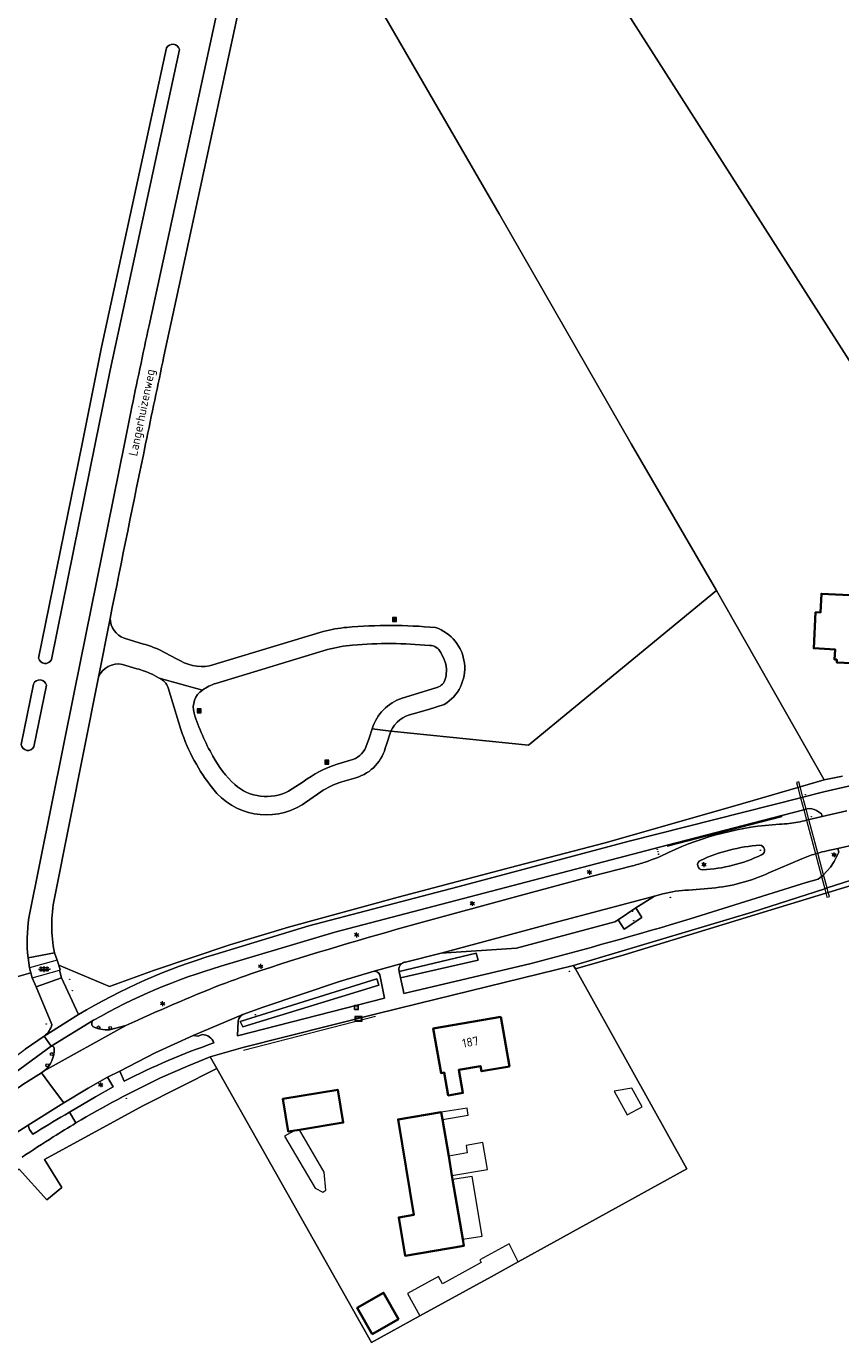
# Model space of a CAD drawing. Header units: metres. Extents: x 140853 to 145288, y 474558 to 480269.
# Tile 171 of 256: x 142611 to 142777, y 478066 to 478335. Entities that reach past the tile are written whole.
import ezdxf
from ezdxf.enums import TextEntityAlignment as Align

# ---------------------------------------------------------------- set-up
doc = ezdxf.new("R2010")
doc.units = ezdxf.units.M
doc.header["$MEASUREMENT"] = 0
for name, color, linetype, lineweight in [('B-WE-FV-FAUNAPASSAGE-G', 80, 'Continuous', 18), ('B-WE-FV-GELEIDING_WILDROOSTER-G', 80, 'Continuous', 18), ('B-WE-FV-GELEIDING_WILDROOSTER-S', 80, 'Continuous', 18), ('B-WE-GR-BOS_LOOF-G', 40, 'Continuous', 13), ('B-WE-GR-GRAS-G', 60, 'Continuous', 13), ('B-WE-GR-GRAS_KRUIDENRIJK-G', 80, 'Continuous', 18), ('B-WE-GR-HEIDE-G', 200, 'Continuous', 13), ('B-WE-IE-MEUBILAIR_WEGMEUBILAIR-S', 7, 'Continuous', 18), ('B-WE-IE-TERREINAFSCHEIDING_KUNSTMATIG_HEKWERK-G', 20, 'IE-TERREINAFSCHEIDING-KUNSTMATIG', 18), ('B-WE-KL-ET_LS_OV_LICHTMAST-S', 190, 'Continuous', 18), ('B-WE-OG-BEBOUWING-G', 7, 'Continuous', 35), ('B-WE-OG-BEBOUWING_BIJGEBOUW-G', 7, 'Continuous', 18), ('B-WE-OG-BEBOUWING_HUISNUMMER-T18', 10, 'Continuous', 18), ('B-WE-OG-BEBOUWING_STRAATNAAM-T18', 10, 'Continuous', 18), ('B-WE-OG-TERREIN_ERF-G', 7, 'Continuous', 18), ('B-WE-OG-WATER_GREPPEL-G', 160, 'Continuous', 18), ('B-WE-RI-GWA_RIOOLPUT-S', 30, 'Continuous', 18), ('B-WE-RI-TERREINKAST-S', 7, 'Continuous', 18), ('B-WE-VH-VERHARDING_ASFALT-G', 252, 'Continuous', 18), ('B-WE-VH-VERHARDING_BETONSTRAATSTEEN-G', 252, 'Continuous', 18), ('B-WE-VH-VERHARDING_TEGEL-G', 252, 'Continuous', 18), ('B-WE-VW-AFSLUITPAAL-S', 7, 'Continuous', 18), ('X-XX-XX-ALGEMEEN-S', 7, 'Continuous', 18)]:
    doc.layers.add(name, color=color, linetype=linetype, lineweight=lineweight)
doc.styles.add('NLCS-ISO', font='txt')
doc.linetypes.add('IE-TERREINAFSCHEIDING-KUNSTMATIG', pattern='A,4,[82,NLCS.shx,S=0.75,R=90,X=0,Y=0],4,-2', length=10)

# ---------------------------------------------------------------- blocks, each defined once
blk = doc.blocks.new('SIE-WEG_AFVALBAK-SO')
at = {"linetype": 'ByBlock', "lineweight": 18}
h = blk.add_hatch(color=0, dxfattribs=at)
h.dxf.hatch_style = 1
h.paths.add_polyline_path([(-1.5, -1.5), (1.5, -1.5), (1.5, 1.5), (-1.5, 1.5)])
at = {"color": 0, "linetype": 'ByBlock', "lineweight": 18}
for points in [[(-2, -2), (2, -2), (2, 2), (-2, 2)], [(-1.5, -1.5), (1.5, -1.5), (1.5, 1.5), (-1.5, 1.5)]]:
    blk.add_lwpolyline(points, close=True, dxfattribs=at)
blk = doc.blocks.new('SIE-WEG_AFVALBAK_TYPE_01')
for radius in [0.25, 0.156]:
    blk.add_circle((0, 0), radius)
blk = doc.blocks.new('SRI-TERREINKAST-SO')
at = {"ltscale": 0.1}
h = blk.add_hatch(color=256, dxfattribs=at)
h.paths.add_polyline_path([(3.9, 2.1), (-3.4, 2.1), (-3.4, -2.4), (3.9, -2.4)])
h.paths.add_polyline_path([(3.4, 1.6), (-2.9, 1.6), (-2.9, -1.9), (3.4, -1.9)], flags=16)
at = {"flags": 128}
for points in [[(3.9, 2.1), (-3.4, 2.1), (-3.4, -2.4), (3.9, -2.4)], [(3.4, 1.6), (-2.9, 1.6), (-2.9, -1.9), (3.4, -1.9)]]:
    blk.add_lwpolyline(points, close=True, dxfattribs=at)
at = {"style": 'NLCS-ISO'}
blk.add_text('RI', height=1.8, dxfattribs=at).set_placement((-0.9, -1))
blk = doc.blocks.new('B-SIE-WEG_LICHTMAST-SO')
at = {"ltscale": 0.1}
for p, q in [((-1.1, 0.6), (-2.2, 1.3)), ((0, 1.3), (0, 2.5)), ((1.1, 0.6), (2.2, 1.3)), ((-1.1, -0.6), (-2.2, -1.3)), ((0, -1.3), (0, -2.5)), ((1.1, -0.6), (2.2, -1.3))]:
    blk.add_line(p, q, dxfattribs=at)
at = {"flags": 128}
for points in [[(-1.2, 0.5), (1.2, 0.5)], [(-1.2, -0.5), (1.2, -0.5)]]:
    blk.add_lwpolyline(points, dxfattribs=at)
at = {"ltscale": 0.1}
blk.add_circle((0, 0), 1.27, dxfattribs=at)
at = {"style": 'NLCS-ISO'}
blk.add_attdef('TYPE', text='', height=1.8, dxfattribs=at).set_placement((0, 2.5), align=Align.BOTTOM_CENTER)
blk = doc.blocks.new('SVW-AFSLUITPAAL-SO')
at = {"lineweight": 18}
blk.add_circle((0, 0), 1.5, dxfattribs=at)
at = {"lineweight": 18, "style": 'NLCS-ISO'}
blk.add_text('af', height=1.8, dxfattribs=at).set_placement((0, 0), align=Align.MIDDLE_CENTER)
blk = doc.blocks.new('SRI-PUT_INSPECTIE-SO')
at = {"lineweight": -3, "flags": 128}
blk.add_lwpolyline([(-2, -2), (2, -2), (2, 2), (-2, 2)], close=True, dxfattribs=at)
at = {"lineweight": -3, "ltscale": 1.5}
blk.add_circle((0, 0), 2, dxfattribs=at)
at = {"ltscale": 0.1, "style": 'NLCS-ISO'}
blk.add_text('I', height=2.5, dxfattribs=at).set_placement((0, 0), align=Align.MIDDLE_CENTER)
blk = doc.blocks.new('SVH-ROOSTER-SO')
for p, q in [((-4.9, 1.5), (4.8, 1.5)), ((-3, 0), (-3, 2.5)), ((0, 0), (0, 2.9)), ((3, 0), (3, 2.5)), ((-5.6, 0), (5.7, 0)), ((-4.8, -1.5), (4.8, -1.5)), ((-3, -2.5), (-3, 0)), ((0, -3), (0, 0)), ((3, -2.5), (3, 0))]:
    blk.add_line(p, q)
blk.add_point((5.7, 0))
at = {"style": 'NLCS-ISO'}
blk.add_attdef('KLEUR', text='', height=1.8, dxfattribs=at).set_placement((7.3, 0), align=Align.MIDDLE_LEFT)

msp = doc.modelspace()

# ---------------------------------------------------------------- linework, layer by layer
at = {"layer": 'B-WE-FV-FAUNAPASSAGE-G', "ltscale": 0.2, "flags": 128}
msp.add_lwpolyline([(142768.67, 478180.198), (142768.4, 478181.216), (142767.916, 478181.088), (142768.189, 478180.059), (142768.75, 478177.948), (142769.39, 478175.537), (142769.957, 478173.403), (142771.778, 478166.544), (142773.003, 478161.929), (142773.657, 478159.465), (142773.893, 478158.577), (142774.119, 478157.724), (142774.603, 478157.852), (142774.371, 478158.723), (142774.133, 478159.62), (142773.428, 478162.277), (142772.257, 478166.686), (142770.442, 478173.525), (142769.874, 478175.663), (142769.235, 478178.07), (142768.67, 478180.198)], close=True, dxfattribs=at)
at = {"layer": 'B-WE-FV-GELEIDING_WILDROOSTER-G', "ltscale": 0.2, "flags": 128}
for points in [[(142617.516, 478144.936), (142611.853, 478143.343)], [(142611.853, 478143.343), (142612.151, 478142.311)], [(142617.82, 478143.884), (142617.516, 478144.936)], [(142617.952, 478142.883), (142618.097, 478142.923), (142617.82, 478143.884)], [(142612.151, 478142.311), (142612.429, 478141.35)], [(142612.429, 478141.35), (142617.952, 478142.883)]]:
    msp.add_lwpolyline(points, dxfattribs=at)
at = {"layer": 'B-WE-GR-BOS_LOOF-G', "ltscale": 0.2, "flags": 128}
msp.add_lwpolyline([(142732.683, 478338.989), (142789.488, 478250)], dxfattribs=at)
msp.add_lwpolyline([(142633.693, 478204.219), (142630.781, 478205.111), (142630.781, 478205.111, 0.3495608), (142625.897, 478202.532), (142625.897, 478202.532), (142616.957, 478157.561), (142616.957, 478157.561, 0.1032502), (142616.973, 478146.423), (142616.973, 478146.423), (142617.516, 478144.936), (142617.82, 478143.884), (142628.164, 478139.55), (142637.097, 478142.793), (142652.599, 478148.071), (142664.578, 478151.603), (142686.848, 478157.729), (142711.029, 478164.143), (142729.014, 478168.823), (142755.364, 478176.344), (142768.189, 478180.059), (142768.67, 478180.198), (142773.519, 478181.603), (142751.621, 478220.115), (142713.373, 478188.646), (142685.39, 478191.485), (142684.408, 478188.624), (142684.408, 478188.624, -0.2745183), (142678.296, 478182.052), (142678.296, 478182.052), (142675.387, 478181.205), (142675.387, 478181.205, 0.0659928), (142671.141, 478179.181), (142671.141, 478179.181), (142667.316, 478176.532), (142667.316, 478176.532, -0.3847861), (142649.166, 478179.85), (142649.166, 478179.85, -0.0871888), (142642.678, 478191.826), (142642.678, 478191.826), (142640.101, 478200.339), (142640.101, 478200.339, 0.2004203), (142638.254, 478202.329), (142638.254, 478202.329), (142636.801, 478203.094), (142636.801, 478203.094, 0.0536861), (142633.693, 478204.219)], format="xyb", close=True, dxfattribs=at)
at = {"layer": 'B-WE-GR-GRAS-G', "ltscale": 0.2, "flags": 128}
msp.add_lwpolyline([(142858.892, 478044.091), (142794.739, 478153.72), (142789.673, 478163.391), (142774.371, 478158.723), (142773.893, 478158.577), (142762.764, 478155.182), (142732.834, 478146.004), (142722.935, 478143.176), (142745.621, 478102.433), (142711.28, 478083.528), (142705.797, 478080.509), (142691.288, 478072.522), (142681.458, 478067.11), (142650.005, 478122.859), (142634.944, 478115.306), (142614.923, 478104.379), (142618.436, 478098.67), (142615.389, 478096.141), (142609.75, 478102.41)], dxfattribs=at)
at = {"layer": 'B-WE-GR-GRAS_KRUIDENRIJK-G', "ltscale": 0.2, "flags": 128}
for points in [[(142606.913, 478140.859), (142612.151, 478142.311), (142611.853, 478143.343), (142611.588, 478145.381), (142611.588, 478145.381, -0.0658391), (142611.758, 478153.522), (142611.758, 478153.522), (142621.037, 478199.714), (142631.167, 478250), (142632.485, 478256.443), (142632.485, 478256.443, -0.0024894), (142636.215, 478274.094), (142636.215, 478274.094), (142651.459, 478344.639), (142657.032, 478370.146), (142658.656, 478376.989), (142658.656, 478376.989, -0.0088575), (142661.625, 478388.383), (142661.625, 478388.383), (142683.718, 478462.343), (142694.133, 478497.04)], [(142639.728, 478330.536, -0.669192), (142642.394, 478330.262)], [(142616.336, 478206.088, -0.7253149), (142613.733, 478206.39)], [(142612.67, 478201.086, -0.7500156), (142615.302, 478200.868)], [(142612.772, 478188.363, -0.7411571), (142610.176, 478188.789)], [(142777.258, 478182.386), (142773.519, 478181.603), (142768.67, 478180.198), (142768.189, 478180.059), (142755.364, 478176.344), (142729.014, 478168.823), (142711.029, 478164.143), (142686.848, 478157.729), (142664.578, 478151.603), (142652.599, 478148.071), (142637.097, 478142.793), (142628.164, 478139.55), (142617.82, 478143.884), (142618.097, 478142.923), (142617.952, 478142.883), (142618.38, 478141.353), (142618.38, 478141.353), (142621.855, 478133.832), (142621.855, 478133.832, -0.062941), (142649.595, 478146.098), (142649.595, 478146.098), (142668.702, 478151.878), (142698.991, 478159.82), (142733.907, 478169.117), (142768.75, 478177.948), (142769.235, 478178.07), (142773.51, 478179.154), (142786.158, 478182.108)], [(142609.75, 478102.41), (142615.389, 478096.141), (142618.436, 478098.67), (142614.923, 478104.379), (142634.944, 478115.306), (142650.005, 478122.859), (142648.661, 478125.241), (142643.986, 478123.38), (142638.538, 478120.984), (142638.538, 478120.984, 0.0226527), (142621.33, 478111.786), (142621.33, 478111.786, 0.0063008), (142616.708, 478108.961), (142616.708, 478108.961, 0.0051618), (142610.349, 478104.84)]]:
    msp.add_lwpolyline(points, format="xyb", dxfattribs=at)
for points in [[(142613.733, 478206.39), (142622.562, 478250), (142626.543, 478269.661), (142639.728, 478330.536)], [(142642.394, 478330.262), (142628.309, 478264.961), (142625.266, 478250), (142616.336, 478206.088)], [(142610.176, 478188.789), (142612.67, 478201.086)], [(142615.302, 478200.868), (142612.772, 478188.363)]]:
    msp.add_lwpolyline(points, dxfattribs=at)
for points in [[(142667.54, 478181.217, -0.0821301), (142674.441, 478184.814), (142674.441, 478184.814), (142677.174, 478185.625), (142677.174, 478185.625, 0.2345287), (142680.315, 478188.232), (142680.315, 478188.232), (142680.989, 478190.116), (142681.601, 478192.027), (142681.601, 478192.027, -0.2486171), (142687.699, 478198.221), (142687.699, 478198.221), (142694.508, 478200.311), (142694.508, 478200.311, 0.2632956), (142696.368, 478201.877), (142696.368, 478201.877, 0.1661247), (142696.419, 478205.579), (142696.419, 478205.579, 0.046329), (142695.541, 478207.515), (142695.541, 478207.515, 0.3025744), (142693.307, 478208.943), (142693.307, 478208.943, 0.0474792), (142677.616, 478209.024), (142677.616, 478209.024, 0.0446828), (142672.492, 478208.123), (142672.492, 478208.123), (142649.777, 478201.25), (142649.777, 478201.25, 0.0629701), (142647.064, 478199.895), (142647.064, 478199.895, 0.3223053), (142645.355, 478195.183), (142645.355, 478195.183, 0.0515686), (142649.172, 478186.436), (142649.172, 478186.436, 0.0828698), (142653.618, 478180.672), (142653.618, 478180.672, 0.3102458), (142664.548, 478179.305), (142664.548, 478179.305), (142667.54, 478181.217)], [(142769.957, 478173.403), (142770.442, 478173.525), (142771.136, 478173.692), (142773.124, 478174.178), (142772.98, 478174.69), (142771.963, 478175.36), (142771.963, 478175.36, 0.1711593), (142770.099, 478175.721), (142770.099, 478175.721), (142769.874, 478175.663), (142769.39, 478175.537), (142764.95, 478174.386), (142741.571, 478168.333), (142711.55, 478160.458), (142673.964, 478150.592), (142650.789, 478143.688), (142650.789, 478143.688, 0.0576562), (142624.906, 478132.699), (142624.906, 478132.699, 0.4789884), (142624.777, 478131.415), (142624.777, 478131.415, 0.1465624), (142628.119, 478130.767), (142628.119, 478130.767), (142631.505, 478131.618), (142631.505, 478131.618, -0.0128651), (142650.705, 478139.881), (142650.705, 478139.881, -0.0087093), (142658.948, 478142.819), (142658.948, 478142.819, -0.0115372), (142690.333, 478152.239), (142690.333, 478152.239), (142711.463, 478158.036), (142726.097, 478161.937), (142734.537, 478164.128), (142734.537, 478164.128, 0.0203107), (142737.157, 478164.879), (142737.157, 478164.879, 0.0382982), (142741.887, 478166.854), (142741.887, 478166.854, -0.0943572), (142764.459, 478172.584), (142764.459, 478172.584, 0.0218177), (142766.433, 478172.723), (142766.433, 478172.723, 0.0391876), (142769.957, 478173.403)], [(142687.343, 478141.32), (142687.889, 478138.869), (142688.054, 478138.107), (142713.962, 478144.269), (142713.962, 478144.269, 0.008456), (142746.265, 478153.31), (142746.265, 478153.31), (142769.853, 478160.703), (142772.322, 478161.423), (142773.003, 478161.929), (142773.339, 478162.178), (142773.428, 478162.277), (142774.822, 478163.828), (142775.567, 478165.011), (142776.523, 478166.922), (142776.316, 478167.636), (142774.086, 478167.165), (142774.086, 478167.165, 0.0138062), (142772.257, 478166.686), (142772.257, 478166.686), (142771.778, 478166.544), (142771.778, 478166.544, 0.0208036), (142768.975, 478165.563), (142768.975, 478165.563), (142762.297, 478162.695), (142762.297, 478162.695, -0.0839516), (142750.661, 478159.568), (142750.661, 478159.568), (142745.943, 478159.181), (142745.943, 478159.181, 0.0592768), (142740.746, 478158.395), (142740.746, 478158.395), (142739.021, 478157.946), (142735.214, 478155.59), (142736.464, 478153.623), (142732.863, 478151.258), (142731.606, 478153.137), (142730.951, 478152.709), (142710.974, 478147.37), (142695.652, 478146.363), (142688.402, 478144.541), (142688.402, 478144.541, 0.1425008), (142687.6, 478144.209), (142687.6, 478144.209, 0.288934), (142687.051, 478142.635), (142687.051, 478142.635), (142702.715, 478146.364), (142703.155, 478144.922), (142687.343, 478141.32)], [(142613.247, 478139.499), (142612.429, 478141.35), (142612.151, 478142.311), (142606.913, 478140.859), (142606.349, 478124.812), (142568.897, 478096.981), (142568.99, 478096.843), (142562.09, 478091.596), (142562.672, 478090.732), (142572.331, 478097.926), (142587.343, 478109.154), (142602.569, 478120.58), (142611.012, 478126.843), (142614.849, 478129.483), (142614.849, 478129.483, 0.1921598), (142616.415, 478131.837), (142616.415, 478131.837), (142613.247, 478139.499)], [(142654.159, 478129.532), (142684.128, 478137.203), (142683.135, 478141.954), (142683.135, 478141.954, 0.3086625), (142682.016, 478142.655), (142682.016, 478142.655), (142674.966, 478140.586), (142659.412, 478135.335), (142655.291, 478133.856), (142655.291, 478133.856, 0.2619317), (142654.318, 478132.569), (142654.318, 478132.569), (142654.159, 478129.532)], [(142563.511, 478085.13), (142565.314, 478086.349), (142577.826, 478095.884), (142586.572, 478102.58), (142586.572, 478102.58, -0.0159803), (142605.757, 478116.321), (142605.757, 478116.321, -0.016321), (142614.302, 478122.007), (142614.302, 478122.007), (142614.889, 478122.369), (142614.889, 478122.369, 0.2352741), (142616.87, 478126.989), (142616.87, 478126.989, 0.4473054), (142616.308, 478127.444), (142616.308, 478127.444), (142606.861, 478120.483), (142561.889, 478086.784), (142562.447, 478085.994), (142563.124, 478085.274), (142563.511, 478085.13)], [(142646.996, 478129.79), (142646.184, 478129.455), (142645.139, 478129.611), (142637.472, 478126.067), (142630.219, 478122.309), (142631.108, 478120.285), (142631.108, 478120.285, -0.0361225), (142649.388, 478128.071), (142649.388, 478128.071, 0.3023406), (142646.996, 478129.79)], [(142619.101, 478113.464), (142620.016, 478113.998), (142625.315, 478117.092), (142628.888, 478119.115), (142627.73, 478121.133), (142623.818, 478118.896), (142618.878, 478115.913), (142611.628, 478111.337), (142611.906, 478110.473), (142612.534, 478109.484), (142612.534, 478109.484, -0.0118592), (142619.101, 478113.464)]]:
    msp.add_lwpolyline(points, format="xyb", close=True, dxfattribs=at)
for points in [[(142789.673, 478163.391), (142789.258, 478164.184), (142782.456, 478162.302), (142774.133, 478159.62), (142773.657, 478159.465), (142758.864, 478154.697), (142722.553, 478143.862), (142722.935, 478143.176), (142732.834, 478146.004), (142762.764, 478155.182), (142773.893, 478158.577), (142774.371, 478158.723), (142789.673, 478163.391)], [(142687.051, 478142.635), (142687.343, 478141.32), (142703.155, 478144.922), (142702.715, 478146.364), (142687.051, 478142.635)], [(142682.553, 478141.115), (142654.712, 478132.415), (142655.276, 478131.33), (142682.937, 478139.849), (142682.553, 478141.115)], [(142682.553, 478141.115), (142682.937, 478139.849), (142655.276, 478131.33), (142654.712, 478132.415), (142682.553, 478141.115)]]:
    msp.add_lwpolyline(points, close=True, dxfattribs=at)
at = {"layer": 'B-WE-GR-HEIDE-G', "ltscale": 0.2, "flags": 128}
msp.add_lwpolyline([(142656.764, 478349.129), (142641.69, 478279.333), (142639.236, 478267.803), (142639.236, 478267.803, 0.0018544), (142635.499, 478250), (142635.499, 478250, 0.0014334), (142628.276, 478214.47), (142628.276, 478214.47, 0.313224), (142631.126, 478210.453), (142631.126, 478210.453), (142635.085, 478209.239), (142635.085, 478209.239, -0.0470877), (142638.297, 478208.064), (142638.297, 478208.064), (142641.797, 478206.246), (142641.797, 478206.246, 0.1796572), (142648.526, 478204.791), (142648.526, 478204.791), (142671.645, 478211.774), (142671.645, 478211.774, -0.0454026), (142676.427, 478212.641), (142676.427, 478212.641, -0.0455302), (142694.459, 478212.596), (142694.459, 478212.596, -0.6393704), (142696.261, 478196.94), (142696.261, 478196.94), (142693.07, 478195.904), (142689.9, 478195.018), (142689.9, 478195.018, 0.2515419), (142685.39, 478191.485), (142685.39, 478191.485), (142713.373, 478188.646), (142751.621, 478220.115), (142734.301, 478250), (142707.451, 478296.775), (142664.387, 478371.213)], format="xyb", dxfattribs=at)
at = {"layer": 'B-WE-IE-TERREINAFSCHEIDING_KUNSTMATIG_HEKWERK-G', "ltscale": 0.2, "flags": 128}
for points in [[(142664.387, 478371.213), (142707.451, 478296.775), (142734.301, 478250)], [(142734.301, 478250), (142751.621, 478220.115)], [(142773.519, 478181.603), (142751.621, 478220.115)], [(142768.67, 478180.198), (142773.519, 478181.603)], [(142773.519, 478181.603), (142777.258, 478182.386)], [(142755.364, 478176.344), (142768.189, 478180.059)], [(142768.189, 478180.059), (142768.67, 478180.198)], [(142617.82, 478143.884), (142628.164, 478139.55), (142637.097, 478142.793), (142652.599, 478148.071), (142664.578, 478151.603), (142686.848, 478157.729), (142711.029, 478164.143), (142729.014, 478168.823), (142755.364, 478176.344)], [(142741.627, 478168.115), (142765.013, 478174.144)], [(142789.673, 478163.391), (142774.371, 478158.723)], [(142773.893, 478158.577), (142762.764, 478155.182)], [(142774.371, 478158.723), (142773.893, 478158.577)], [(142762.764, 478155.182), (142732.834, 478146.004), (142722.935, 478143.176)], [(142722.553, 478143.862), (142722.935, 478143.176)], [(142568.897, 478096.981), (142606.349, 478124.812), (142606.913, 478140.859), (142612.151, 478142.311)], [(142722.935, 478143.176), (142745.621, 478102.433), (142711.28, 478083.528)], [(142655.385, 478126.619), (142682.295, 478133.505)], [(142648.661, 478125.241), (142650.005, 478122.859)], [(142650.005, 478122.859), (142634.944, 478115.306), (142614.923, 478104.379), (142618.436, 478098.67), (142615.389, 478096.141), (142609.75, 478102.41), (142583.494, 478082.989), (142572.31, 478074.746), (142556.683, 478063.029), (142537.157, 478048.73), (142528.921, 478042.825), (142525.031, 478040.414), (142522.253, 478039.022), (142500, 478029.074)], [(142691.288, 478072.522), (142681.458, 478067.11), (142650.005, 478122.859)]]:
    msp.add_lwpolyline(points, dxfattribs=at)
at = {"layer": 'B-WE-OG-BEBOUWING-G', "ltscale": 0.2, "flags": 128}
for points in [[(142793.884, 478211.251), (142793.387, 478215.582), (142784.923, 478214.612), (142784.871, 478215.064), (142780.004, 478215.312), (142780.198, 478219.117), (142772.998, 478219.485), (142772.803, 478215.68), (142771.805, 478215.731), (142771.43, 478208.38), (142775.774, 478208.158), (142775.669, 478206.101), (142776.118, 478206.078), (142776.09, 478205.519), (142780.634, 478205.287), (142780.662, 478205.846), (142784.375, 478205.657), (142784.565, 478210.183), (142793.884, 478211.251)], [(142707.776, 478133.382), (142694.022, 478131.041), (142695.598, 478121.945), (142696.238, 478122.06), (142697.077, 478117.385), (142700.05, 478117.919), (142699.21, 478122.594), (142703.626, 478123.359), (142703.805, 478122.324), (142709.52, 478123.314), (142707.776, 478133.382)], [(142666.821, 478110.429), (142675.7, 478111.88), (142674.594, 478118.546), (142663.421, 478116.72), (142664.527, 478110.054), (142666.821, 478110.429)], [(142697.158, 478105.006), (142695.888, 478112.487), (142695.634, 478113.984), (142686.855, 478112.523), (142690.087, 478093.1), (142686.981, 478092.576), (142688.298, 478084.778), (142700.249, 478086.796), (142700.018, 478088.154), (142697.964, 478100.257), (142697.823, 478101.087), (142697.158, 478105.006)], [(142681.584, 478068.834), (142686.944, 478071.89), (142683.896, 478077.236), (142678.536, 478074.18), (142681.584, 478068.834)]]:
    msp.add_lwpolyline(points, close=True, dxfattribs=at)
at = {"layer": 'B-WE-OG-BEBOUWING_BIJGEBOUW-G', "ltscale": 0.2, "flags": 128}
for points in [[(142733.446, 478113.425), (142736.501, 478115.086), (142734.443, 478118.872), (142730.808, 478118.279), (142733.446, 478113.425)], [(142695.634, 478113.984), (142695.888, 478112.487), (142701.111, 478113.373), (142700.887, 478114.806), (142695.634, 478113.984)], [(142666.821, 478110.429), (142665.704, 478110.212), (142663.751, 478109.137), (142670.017, 478098.509), (142671.534, 478097.709), (142672.172, 478098.119), (142671.793, 478101.772), (142666.821, 478110.429)], [(142697.158, 478105.006), (142697.823, 478101.087), (142705.022, 478102.309), (142704.087, 478107.82), (142700.686, 478107.192), (142700.938, 478105.704), (142697.158, 478105.006)], [(142700.018, 478088.154), (142703.998, 478088.76), (142701.933, 478100.931), (142697.964, 478100.257), (142700.018, 478088.154)], [(142711.28, 478083.528), (142709.437, 478087.214), (142703.461, 478083.924), (142703.744, 478083.41), (142695.891, 478079.086), (142695.077, 478080.564), (142688.771, 478077.093), (142691.288, 478072.522), (142705.797, 478080.509), (142711.28, 478083.528)]]:
    msp.add_lwpolyline(points, close=True, dxfattribs=at)
at = {"layer": 'B-WE-OG-TERREIN_ERF-G', "ltscale": 0.2, "flags": 128}
for points in [[(142664.387, 478371.213), (142707.451, 478296.775), (142734.301, 478250), (142751.621, 478220.115), (142773.519, 478181.603), (142777.258, 478182.386)], [(142789.488, 478250), (142732.683, 478338.989)]]:
    msp.add_lwpolyline(points, dxfattribs=at)
for points in [[(142793.884, 478211.251), (142784.565, 478210.183), (142784.375, 478205.657), (142780.662, 478205.846), (142780.634, 478205.287), (142776.09, 478205.519), (142776.118, 478206.078), (142775.669, 478206.101), (142775.774, 478208.158), (142771.43, 478208.38), (142771.805, 478215.731), (142772.803, 478215.68), (142772.998, 478219.485), (142780.198, 478219.117), (142780.004, 478215.312), (142784.871, 478215.064), (142784.923, 478214.612), (142793.387, 478215.582), (142793.884, 478211.251)], [(142655.242, 478127.119), (142648.661, 478125.241), (142650.005, 478122.859), (142681.458, 478067.11), (142691.288, 478072.522), (142705.797, 478080.509), (142711.28, 478083.528), (142745.621, 478102.433), (142722.935, 478143.176), (142722.553, 478143.862), (142691.019, 478136.105), (142682.189, 478133.937), (142655.242, 478127.119)], [(142707.776, 478133.382), (142709.52, 478123.314), (142703.805, 478122.324), (142703.626, 478123.359), (142699.21, 478122.594), (142700.05, 478117.919), (142697.077, 478117.385), (142696.238, 478122.06), (142695.598, 478121.945), (142694.022, 478131.041), (142707.776, 478133.382)], [(142666.821, 478110.429), (142664.527, 478110.054), (142663.421, 478116.72), (142674.594, 478118.546), (142675.7, 478111.88), (142666.821, 478110.429)], [(142695.888, 478112.487), (142697.158, 478105.006), (142697.823, 478101.087), (142697.964, 478100.257), (142700.018, 478088.154), (142700.249, 478086.796), (142688.298, 478084.778), (142686.981, 478092.576), (142690.087, 478093.1), (142686.855, 478112.523), (142695.634, 478113.984), (142695.888, 478112.487)], [(142681.584, 478068.834), (142678.536, 478074.18), (142683.896, 478077.236), (142686.944, 478071.89), (142681.584, 478068.834)]]:
    msp.add_lwpolyline(points, close=True, dxfattribs=at)
at = {"layer": 'B-WE-OG-WATER_GREPPEL-G', "ltscale": 0.2, "flags": 128}
for points in [[(142622.562, 478250), (142613.733, 478206.39), (142613.733, 478206.39, 0.7253149), (142616.336, 478206.088), (142616.336, 478206.088), (142625.266, 478250), (142628.309, 478264.961), (142642.394, 478330.262), (142642.394, 478330.262, 0.669192), (142639.728, 478330.536), (142639.728, 478330.536), (142626.543, 478269.661), (142622.562, 478250)], [(142612.772, 478188.363), (142615.302, 478200.868), (142615.302, 478200.868, 0.7500156), (142612.67, 478201.086), (142612.67, 478201.086), (142610.176, 478188.789), (142610.176, 478188.789, 0.7411571), (142612.772, 478188.363)]]:
    msp.add_lwpolyline(points, format="xyb", close=True, dxfattribs=at)
at = {"layer": 'B-WE-VH-VERHARDING_ASFALT-G', "ltscale": 0.2, "flags": 128}
for points in [[(142651.459, 478344.639), (142636.215, 478274.094), (142636.215, 478274.094, 0.0024894), (142632.485, 478256.443), (142632.485, 478256.443), (142631.167, 478250), (142621.037, 478199.714), (142611.758, 478153.522), (142611.758, 478153.522, 0.0658391), (142611.588, 478145.381), (142611.588, 478145.381), (142616.973, 478146.423), (142616.973, 478146.423, -0.1032502), (142616.957, 478157.561), (142616.957, 478157.561), (142625.897, 478202.532), (142628.276, 478214.47), (142628.276, 478214.47, -0.0014334), (142635.499, 478250), (142635.499, 478250, -0.0018544), (142639.236, 478267.803), (142639.236, 478267.803), (142641.69, 478279.333), (142656.764, 478349.129)], [(142786.158, 478182.108), (142773.51, 478179.154), (142769.235, 478178.07), (142768.75, 478177.948), (142733.907, 478169.117), (142698.991, 478159.82), (142668.702, 478151.878), (142649.595, 478146.098), (142649.595, 478146.098, 0.062941), (142621.855, 478133.832), (142621.855, 478133.832), (142614.849, 478129.483), (142616.308, 478127.444), (142624.906, 478132.699), (142624.906, 478132.699, -0.0576562), (142650.789, 478143.688), (142650.789, 478143.688), (142673.964, 478150.592), (142711.55, 478160.458), (142741.571, 478168.333), (142741.571, 478168.333), (142764.95, 478174.386), (142769.39, 478175.537), (142769.874, 478175.663), (142770.099, 478175.721), (142770.099, 478175.721, -0.1711593), (142771.963, 478175.36), (142771.963, 478175.36), (142772.98, 478174.69), (142773.124, 478174.178), (142778.151, 478175.326)], [(142778.151, 478175.326), (142773.124, 478174.178), (142771.136, 478173.692), (142770.442, 478173.525), (142769.957, 478173.403), (142769.957, 478173.403, -0.0391876), (142766.433, 478172.723), (142766.433, 478172.723, -0.0218177), (142764.459, 478172.584), (142764.459, 478172.584, 0.0943572), (142741.887, 478166.854), (142741.887, 478166.854, -0.0382982), (142737.157, 478164.879), (142737.157, 478164.879, -0.0203107), (142734.537, 478164.128), (142734.537, 478164.128), (142726.097, 478161.937), (142711.463, 478158.036), (142690.333, 478152.239), (142690.333, 478152.239, 0.0115372), (142658.948, 478142.819), (142658.948, 478142.819, 0.0087093), (142650.705, 478139.881), (142650.705, 478139.881, 0.0128651), (142631.505, 478131.618), (142631.505, 478131.618), (142614.889, 478122.369), (142614.302, 478122.007), (142616.58, 478118.972), (142618.878, 478115.913), (142623.818, 478118.896), (142627.73, 478121.133), (142630.219, 478122.309), (142637.472, 478126.067), (142645.139, 478129.611), (142655.291, 478133.856), (142659.412, 478135.335), (142674.966, 478140.586), (142682.016, 478142.655), (142687.6, 478144.209), (142687.6, 478144.209, -0.1425008), (142688.402, 478144.541), (142688.402, 478144.541), (142695.652, 478146.363), (142718.552, 478152.516), (142739.021, 478157.946), (142740.746, 478158.395), (142740.746, 478158.395, -0.0592768), (142745.943, 478159.181), (142745.943, 478159.181), (142750.661, 478159.568), (142750.661, 478159.568, 0.0839516), (142762.297, 478162.695), (142762.297, 478162.695), (142768.975, 478165.563), (142768.975, 478165.563, -0.0208036), (142771.778, 478166.544), (142771.778, 478166.544), (142772.257, 478166.686), (142772.257, 478166.686, -0.0138062), (142774.086, 478167.165), (142774.086, 478167.165), (142776.316, 478167.636), (142779.918, 478168.431)], [(142779.918, 478168.431), (142776.316, 478167.636), (142776.523, 478166.922), (142775.567, 478165.011), (142774.822, 478163.828), (142773.428, 478162.277), (142773.339, 478162.178), (142773.003, 478161.929), (142772.322, 478161.423), (142769.853, 478160.703), (142746.265, 478153.31), (142746.265, 478153.31, -0.008456), (142713.962, 478144.269), (142713.962, 478144.269), (142688.054, 478138.107), (142687.889, 478138.869), (142687.343, 478141.32), (142687.051, 478142.635), (142687.051, 478142.635, -0.288934), (142687.6, 478144.209), (142687.6, 478144.209), (142682.016, 478142.655), (142682.016, 478142.655, -0.3086625), (142683.135, 478141.954), (142683.135, 478141.954), (142684.128, 478137.203), (142684.128, 478137.203), (142654.159, 478129.532), (142654.318, 478132.569), (142654.318, 478132.569, -0.2619317), (142655.291, 478133.856), (142655.291, 478133.856), (142645.139, 478129.611), (142646.184, 478129.455), (142646.996, 478129.79), (142646.996, 478129.79, -0.3023406), (142649.388, 478128.071), (142649.388, 478128.071, 0.0361225), (142631.108, 478120.285), (142631.108, 478120.285), (142630.219, 478122.309), (142627.73, 478121.133), (142628.888, 478119.115), (142625.315, 478117.092), (142620.016, 478113.998), (142621.33, 478111.786), (142621.33, 478111.786, -0.0226527), (142638.538, 478120.984), (142638.538, 478120.984), (142643.986, 478123.38), (142648.661, 478125.241), (142655.242, 478127.119), (142682.189, 478133.937), (142691.019, 478136.105), (142722.553, 478143.862), (142758.864, 478154.697), (142773.657, 478159.465), (142774.133, 478159.62), (142782.456, 478162.302)], [(142748.409, 478165.227, -0.0948167), (142760.434, 478168.289)], [(142760.434, 478168.289, -0.8406494), (142760.802, 478166.362)], [(142748.811, 478163.328, -0.8350974), (142748.409, 478165.227)], [(142760.802, 478166.362, -0.1032393), (142748.811, 478163.328)], [(142607.295, 478108.585), (142611.628, 478111.337), (142618.878, 478115.913), (142616.58, 478118.972), (142614.302, 478122.007), (142614.302, 478122.007, 0.016321), (142605.757, 478116.321)], [(142610.349, 478104.84, -0.0051618), (142616.708, 478108.961), (142616.708, 478108.961, -0.0063008), (142621.33, 478111.786), (142621.33, 478111.786), (142620.016, 478113.998), (142619.101, 478113.464), (142619.101, 478113.464, 0.0118592), (142612.534, 478109.484), (142612.534, 478109.484), (142611.906, 478110.473), (142611.628, 478111.337), (142607.295, 478108.585)]]:
    msp.add_lwpolyline(points, format="xyb", dxfattribs=at)
for points in [[(142621.855, 478133.832), (142618.38, 478141.353), (142613.247, 478139.499), (142616.415, 478131.837), (142616.415, 478131.837, -0.1921598), (142614.849, 478129.483), (142614.849, 478129.483), (142621.855, 478133.832)], [(142614.889, 478122.369), (142631.505, 478131.618), (142628.119, 478130.767), (142628.119, 478130.767, -0.1465624), (142624.777, 478131.415), (142624.777, 478131.415, -0.4789884), (142624.906, 478132.699), (142624.906, 478132.699), (142616.308, 478127.444), (142616.308, 478127.444, -0.4473054), (142616.87, 478126.989), (142616.87, 478126.989, -0.2352741), (142614.889, 478122.369)]]:
    msp.add_lwpolyline(points, format="xyb", close=True, dxfattribs=at)
msp.add_lwpolyline([(142606.861, 478120.483), (142616.308, 478127.444), (142614.849, 478129.483), (142611.012, 478126.843)], dxfattribs=at)
at = {"layer": 'B-WE-VH-VERHARDING_BETONSTRAATSTEEN-G', "ltscale": 0.2, "flags": 128}
for points in [[(142635.085, 478209.239), (142631.126, 478210.453), (142631.126, 478210.453, -0.313224), (142628.276, 478214.47), (142628.276, 478214.47), (142625.897, 478202.532), (142625.897, 478202.532, -0.3495608), (142630.781, 478205.111), (142630.781, 478205.111), (142633.693, 478204.219), (142633.693, 478204.219, -0.0536861), (142636.801, 478203.094), (142636.801, 478203.094), (142638.254, 478202.329), (142647.064, 478199.895), (142647.064, 478199.895, -0.0629701), (142649.777, 478201.25), (142649.777, 478201.25), (142672.492, 478208.123), (142672.492, 478208.123, -0.0446828), (142677.616, 478209.024), (142677.616, 478209.024, -0.0474792), (142693.307, 478208.943), (142693.307, 478208.943, -0.3025744), (142695.541, 478207.515), (142695.541, 478207.515, -0.046329), (142696.419, 478205.579), (142696.419, 478205.579, -0.1661247), (142696.368, 478201.877), (142696.368, 478201.877, -0.2632956), (142694.508, 478200.311), (142694.508, 478200.311), (142687.699, 478198.221), (142687.699, 478198.221, 0.2486171), (142681.601, 478192.027), (142681.601, 478192.027), (142685.39, 478191.485), (142685.39, 478191.485, -0.2515419), (142689.9, 478195.018), (142689.9, 478195.018), (142693.07, 478195.904), (142696.261, 478196.94), (142696.261, 478196.94, 0.6393704), (142694.459, 478212.596), (142694.459, 478212.596, 0.0455302), (142676.427, 478212.641), (142676.427, 478212.641, 0.0454026), (142671.645, 478211.774), (142671.645, 478211.774), (142648.526, 478204.791), (142648.526, 478204.791, -0.1796572), (142641.797, 478206.246), (142641.797, 478206.246), (142638.297, 478208.064), (142638.297, 478208.064, 0.0470877), (142635.085, 478209.239)], [(142674.441, 478184.814, 0.0821301), (142667.54, 478181.217), (142667.54, 478181.217), (142664.548, 478179.305), (142664.548, 478179.305, -0.3102458), (142653.618, 478180.672), (142653.618, 478180.672, -0.0828698), (142649.172, 478186.436), (142649.172, 478186.436, -0.0515686), (142645.355, 478195.183), (142645.355, 478195.183, -0.3223053), (142647.064, 478199.895), (142647.064, 478199.895), (142638.254, 478202.329), (142638.254, 478202.329, -0.2004203), (142640.101, 478200.339), (142640.101, 478200.339), (142642.678, 478191.826), (142642.678, 478191.826, 0.0871888), (142649.166, 478179.85), (142649.166, 478179.85, 0.3847861), (142667.316, 478176.532), (142667.316, 478176.532), (142671.141, 478179.181), (142671.141, 478179.181, -0.0659928), (142675.387, 478181.205), (142675.387, 478181.205), (142678.296, 478182.052), (142678.296, 478182.052, 0.2745183), (142684.408, 478188.624), (142684.408, 478188.624), (142685.39, 478191.485), (142681.601, 478192.027), (142680.989, 478190.116), (142680.315, 478188.232), (142680.315, 478188.232, -0.2345287), (142677.174, 478185.625), (142677.174, 478185.625), (142674.441, 478184.814)], [(142748.811, 478163.328, 0.1032393), (142760.802, 478166.362), (142760.802, 478166.362, 0.8406494), (142760.434, 478168.289), (142760.434, 478168.289, 0.0948167), (142748.409, 478165.227), (142748.409, 478165.227, 0.8350974), (142748.811, 478163.328)]]:
    msp.add_lwpolyline(points, format="xyb", close=True, dxfattribs=at)
for points in [[(142695.652, 478146.363), (142710.974, 478147.37), (142730.951, 478152.709), (142731.606, 478153.137), (142735.214, 478155.59), (142739.021, 478157.946), (142718.552, 478152.516), (142695.652, 478146.363)], [(142611.588, 478145.381), (142611.853, 478143.343), (142612.151, 478142.311), (142612.429, 478141.35), (142613.247, 478139.499), (142618.38, 478141.353), (142617.952, 478142.883), (142618.097, 478142.923), (142617.82, 478143.884), (142617.516, 478144.936), (142616.973, 478146.423), (142611.588, 478145.381)]]:
    msp.add_lwpolyline(points, close=True, dxfattribs=at)
at = {"layer": 'B-WE-VH-VERHARDING_TEGEL-G', "ltscale": 0.2, "flags": 128}
msp.add_lwpolyline([(142735.214, 478155.59), (142731.606, 478153.137), (142732.863, 478151.258), (142736.464, 478153.623), (142735.214, 478155.59)], close=True, dxfattribs=at)

# ---------------------------------------------------------------- block references
at = {"layer": 'B-WE-FV-GELEIDING_WILDROOSTER-S', "xscale": 0.2, "yscale": 0.2, "zscale": 0.2}
msp.add_blockref('SVH-ROOSTER-SO', (142614.857, 478143.109), dxfattribs=at)
at = {"layer": 'B-WE-IE-MEUBILAIR_WEGMEUBILAIR-S', "xscale": 0.2, "yscale": 0.2, "zscale": 0.2}
for p in [(142686.143, 478214.251), (142646.386, 478195.662), (142672.346, 478185.217)]:
    msp.add_blockref('SIE-WEG_AFVALBAK-SO', p, dxfattribs=at)
at = {"layer": 'B-WE-KL-ET_LS_OV_LICHTMAST-S', "xscale": 0.2, "yscale": 0.2, "zscale": 0.2}
for p in [(142749.086, 478164.375), (142775.574, 478166.349), (142725.796, 478162.817), (142701.963, 478156.451), (142678.417, 478150.063), (142658.909, 478143.674), (142638.957, 478136.07), (142626.362, 478119.551)]:
    msp.add_blockref('B-SIE-WEG_LICHTMAST-SO', p, dxfattribs=at)
at = {"layer": 'B-WE-RI-GWA_RIOOLPUT-S', "xscale": 0.2, "yscale": 0.2, "zscale": 0.2}
msp.add_blockref('SRI-PUT_INSPECTIE-SO', (142678.372, 478135.268), dxfattribs=at)
at = {"layer": 'B-WE-RI-TERREINKAST-S', "xscale": 0.2, "yscale": 0.2, "zscale": 0.2}
msp.add_blockref('SRI-TERREINKAST-SO', (142678.768, 478133.012), dxfattribs=at)
at = {"layer": 'B-WE-VW-AFSLUITPAAL-S', "xscale": 0.2, "yscale": 0.2, "zscale": 0.2}
for p in [(142625.909, 478131.239), (142628.28, 478131.131), (142616.401, 478125.799), (142615.476, 478123.522)]:
    msp.add_blockref('SVW-AFSLUITPAAL-SO', p, dxfattribs=at)
at = {"layer": 'X-XX-XX-ALGEMEEN-S', "xscale": 0.2, "yscale": 0.2, "zscale": 0.2}
for p in [(142769.701, 478178.603), (142770.925, 478174.111), (142739.572, 478167.481), (142739.722, 478166.987), (142739.873, 478166.492), (142760.571, 478167.296), (142742.255, 478157.682), (142734.539, 478154.885), (142734.793, 478152.96), (142620.052, 478141.005), (142721.73, 478142.639), (142620.587, 478138.697), (142657.837, 478133.802), (142615.277, 478131.937), (142631.582, 478116.815)]:
    msp.add_blockref('SIE-WEG_AFVALBAK_TYPE_01', p, dxfattribs=at)

# ---------------------------------------------------------------- texts
at = {"layer": 'B-WE-OG-BEBOUWING_HUISNUMMER-T18', "style": 'NLCS-ISO'}
msp.add_text('187', height=1.8, rotation=9.7, dxfattribs=at).set_placement((142701.571, 478128.268), align=Align.MIDDLE_CENTER)
at = {"layer": 'B-WE-OG-BEBOUWING_STRAATNAAM-T18', "style": 'NLCS-ISO'}
msp.add_text('Langerhuizenweg', height=1.8, rotation=78.3, dxfattribs=at).set_placement((142634.688, 478256.366), align=Align.MIDDLE_CENTER)

doc.saveas('drawing.dxf')
